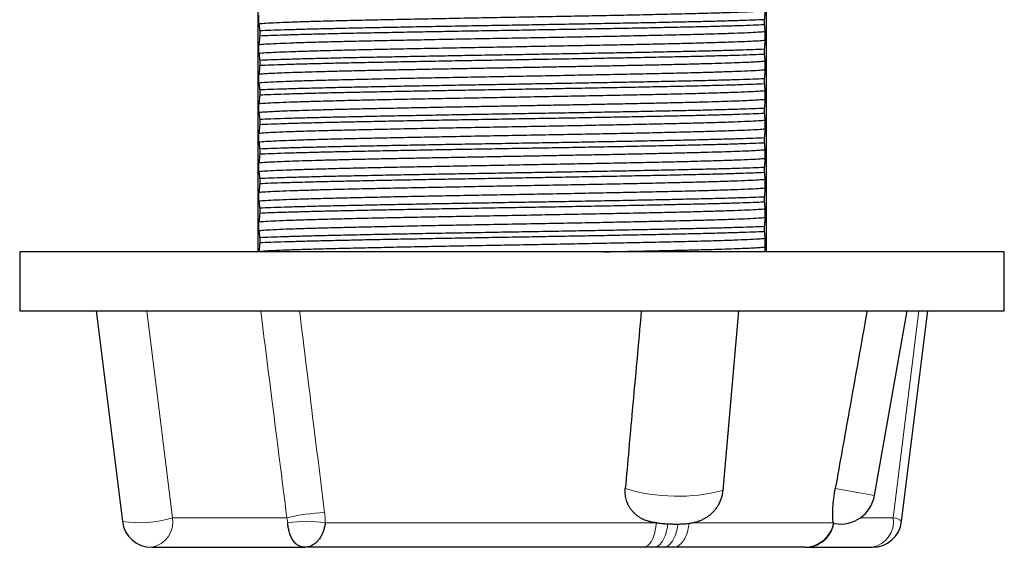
# Model space of a CAD drawing. Header units: millimetres. Extents: x 8 to 1329, y 12 to 1074.
# Tile 220 of 256: x 997 to 1047, y 701 to 728. Entities that reach past the tile are written whole.
import ezdxf

# ---------------------------------------------------------------- set-up
doc = ezdxf.new("R2010")
doc.units = ezdxf.units.MM

msp = doc.modelspace()

# ---------------------------------------------------------------- linework, layer by layer
at = {"color": 7, "linetype": 'Continuous', "lineweight": 30}
for p, q in [((1009.561, 754.053), (1009.561, 716.053)), ((1035.361, 754.053), (1035.361, 716.053)), ((1009.603, 727.635), (1009.603, 728.06)), ((1035.271, 727.835), (1035.271, 727.59)), ((1009.65, 727.267), (1009.65, 727.022)), ((1035.319, 726.797), (1035.319, 727.222)), ((1009.603, 726.135), (1009.603, 726.56)), ((1035.271, 726.335), (1035.271, 726.09)), ((1009.65, 725.767), (1009.65, 725.522)), ((1035.319, 725.297), (1035.319, 725.722)), ((1009.603, 724.635), (1009.603, 725.06)), ((1035.271, 724.835), (1035.271, 724.59)), ((1009.65, 724.267), (1009.65, 724.022)), ((1035.319, 723.797), (1035.319, 724.222)), ((1009.603, 723.135), (1009.603, 723.56)), ((1035.271, 723.335), (1035.271, 723.09)), ((1009.65, 722.767), (1009.65, 722.522)), ((1035.319, 722.297), (1035.319, 722.722)), ((1009.603, 721.635), (1009.603, 722.06)), ((1035.271, 721.835), (1035.271, 721.59)), ((1009.65, 721.267), (1009.65, 721.022)), ((1035.319, 720.797), (1035.319, 721.222)), ((1009.603, 720.135), (1009.603, 720.56)), ((1035.271, 720.335), (1035.271, 720.09)), ((1009.65, 719.767), (1009.65, 719.522)), ((1035.319, 719.297), (1035.319, 719.722)), ((1009.603, 718.635), (1009.603, 719.06)), ((1035.271, 718.835), (1035.271, 718.59)), ((1009.65, 718.267), (1009.65, 718.022)), ((1035.319, 717.797), (1035.319, 718.222)), ((1009.603, 717.135), (1009.603, 717.56)), ((1035.271, 717.335), (1035.271, 717.09)), ((1009.65, 716.767), (1009.65, 716.522)), ((1035.319, 716.297), (1035.319, 716.722)), ((997.461, 716.053), (997.461, 713.053)), ((1022.461, 716.053), (997.461, 716.053)), ((1009.603, 716.053), (1009.603, 716.06)), ((1047.461, 716.053), (1022.461, 716.053)), ((1047.461, 713.053), (1047.461, 716.053)), ((997.461, 713.053), (1001.343, 713.053)), ((1001.343, 713.053), (1002.675, 702.368)), ((1001.343, 713.053), (1003.915, 713.053)), ((1003.915, 713.053), (1005.876, 713.053)), ((1005.876, 713.053), (1047.461, 713.053)), ((1033.176, 703.937), (1033.98, 713.053)), ((1040.869, 703.68), (1042.522, 713.053)), ((1042.246, 702.368), (1043.578, 713.053)), ((1029.811, 702.291), (1029.79, 702.293)), ((1038.842, 702.26), (1038.806, 702.267)), ((1004.164, 701.053), (1011.942, 701.053)), ((1029.128, 701.053), (1011.942, 701.053)), ((1030.134, 701.053), (1029.66, 701.053)), ((1037.31, 701.053), (1030.643, 701.053)), ((1037.337, 701.053), (1040.757, 701.053))]:
    msp.add_line(p, q, dxfattribs=at)
at = {"color": 252, "linetype": 'Continuous', "lineweight": 0}
for p, q in [((1003.915, 713.053), (1005.225, 702.553)), ((1041.818, 702.553), (1043.127, 713.053)), ((1038.877, 704.031), (1040.869, 703.68)), ((1005.225, 702.553), (1011.028, 702.553)), ((1040.154, 702.553), (1041.818, 702.553)), ((1012.973, 702.293), (1029.79, 702.293)), ((1031.585, 702.293), (1038.785, 702.293))]:
    msp.add_line(p, q, dxfattribs=at)
at = {"color": 252, "linetype": 'Continuous', "lineweight": 0, "flags": 128}
for points in [[(1029.79, 702.293), (1029.781, 702.195), (1029.768, 702.099), (1029.754, 702.005), (1029.736, 701.914), (1029.715, 701.825), (1029.692, 701.74), (1029.667, 701.658), (1029.639, 701.58), (1029.609, 701.506), (1029.577, 701.437), (1029.543, 701.373), (1029.506, 701.314), (1029.469, 701.261), (1029.429, 701.213), (1029.389, 701.171), (1029.347, 701.136), (1029.304, 701.106), (1029.261, 701.083), (1029.217, 701.067), (1029.172, 701.057), (1029.128, 701.053)], [(1030.371, 702.245), (1030.362, 702.171), (1030.349, 702.076), (1030.332, 701.984), (1030.312, 701.894), (1030.29, 701.807), (1030.265, 701.724), (1030.237, 701.643), (1030.207, 701.567), (1030.175, 701.495), (1030.14, 701.428), (1030.103, 701.365), (1030.065, 701.308), (1030.024, 701.256), (1029.982, 701.209), (1029.939, 701.168), (1029.894, 701.134), (1029.849, 701.105), (1029.802, 701.082), (1029.755, 701.066), (1029.708, 701.057), (1029.66, 701.053)], [(1030.89, 702.234), (1030.882, 702.171), (1030.868, 702.076), (1030.85, 701.984), (1030.829, 701.894), (1030.805, 701.807), (1030.779, 701.724), (1030.749, 701.643), (1030.717, 701.567), (1030.683, 701.495), (1030.646, 701.428), (1030.606, 701.365), (1030.565, 701.308), (1030.522, 701.256), (1030.477, 701.209), (1030.431, 701.168), (1030.384, 701.134), (1030.335, 701.105), (1030.285, 701.082), (1030.235, 701.066), (1030.185, 701.057), (1030.134, 701.053)], [(1030.643, 701.053), (1030.698, 701.057), (1030.753, 701.067), (1030.807, 701.083), (1030.86, 701.106), (1030.913, 701.136), (1030.964, 701.171), (1031.014, 701.213), (1031.062, 701.261), (1031.108, 701.314), (1031.152, 701.373), (1031.194, 701.437), (1031.234, 701.506), (1031.271, 701.58), (1031.305, 701.658), (1031.336, 701.74), (1031.365, 701.825), (1031.39, 701.914), (1031.411, 702.005), (1031.43, 702.099), (1031.445, 702.195), (1031.454, 702.272)]]:
    msp.add_lwpolyline(points, dxfattribs=at)
at = {"color": 252, "linetype": 'Continuous', "lineweight": 0}
for centre, radius, start, end in [((1030.863, 712.916), 9.271, 253.3849, 284.4475), ((1003.539, 708.105), 5.802, 261.4388, 286.8891), ((1003.899, 702.366), 1.339, 281.4218, 8.0495), ((1013.367, 692.525), 10.298, 92.357, 103.1293), ((1040.492, 702.366), 1.339, 281.4218, 8.0495), ((1041.807, 701.941), 0.612, 44.1662, 88.9314), ((1012.023, 696.602), 5.77, 80.5159, 99.4841), ((1037.309, 702.552), 1.498, 270.039, 350.0588), ((1037.334, 702.553), 1.5, 270.0037, 348.9816)]:
    msp.add_arc(centre, radius, start, end, dxfattribs=at)
at = {"color": 7, "linetype": 'Continuous', "lineweight": 30}
for centre, radius, start, end in [((1039.146, 703.984), 1.75, 260, 350), ((1004.164, 702.553), 1.5, 187.1071, 270), ((1040.757, 702.553), 1.5, 270, 352.8929)]:
    msp.add_arc(centre, radius, start, end, dxfattribs=at)
for points in [[(1009.603, 727.635), (1009.711, 727.645), (1009.929, 727.663), (1010.469, 727.69), (1011.156, 727.718), (1011.998, 727.746), (1012.978, 727.773), (1014.084, 727.801), (1015.302, 727.828), (1016.616, 727.856), (1018.008, 727.884), (1019.459, 727.911), (1020.95, 727.939), (1022.461, 727.966), (1023.972, 727.994), (1025.463, 728.021), (1026.914, 728.049), (1028.305, 728.077), (1029.619, 728.104), (1030.837, 728.132), (1031.944, 728.159), (1032.924, 728.187), (1033.765, 728.215), (1034.452, 728.242), (1034.992, 728.27), (1035.21, 728.288), (1035.319, 728.297)], [(1035.271, 727.835), (1035.089, 727.827), (1034.726, 727.811), (1034.027, 727.788), (1033.223, 727.764), (1032.311, 727.74), (1031.302, 727.717), (1030.207, 727.693), (1029.036, 727.669), (1027.8, 727.646), (1026.512, 727.622), (1025.184, 727.598), (1023.829, 727.575), (1022.461, 727.551), (1021.092, 727.527), (1019.738, 727.504), (1018.41, 727.48), (1017.121, 727.456), (1015.885, 727.433), (1014.714, 727.409), (1013.619, 727.385), (1012.611, 727.362), (1011.699, 727.338), (1010.895, 727.314), (1010.195, 727.291), (1009.832, 727.275), (1009.65, 727.267)], [(1009.65, 727.022), (1009.832, 727.03), (1010.195, 727.046), (1010.895, 727.069), (1011.699, 727.093), (1012.611, 727.117), (1013.619, 727.14), (1014.714, 727.164), (1015.885, 727.188), (1017.121, 727.211), (1018.41, 727.235), (1019.738, 727.259), (1021.092, 727.282), (1022.461, 727.306), (1023.829, 727.33), (1025.184, 727.353), (1026.512, 727.377), (1027.8, 727.401), (1029.036, 727.424), (1030.207, 727.448), (1031.302, 727.472), (1032.311, 727.495), (1033.223, 727.519), (1034.027, 727.543), (1034.726, 727.566), (1035.089, 727.582), (1035.271, 727.59)], [(1035.319, 727.222), (1035.21, 727.212), (1034.992, 727.194), (1034.452, 727.166), (1033.765, 727.139), (1032.924, 727.111), (1031.944, 727.084), (1030.837, 727.056), (1029.619, 727.029), (1028.305, 727.001), (1026.914, 726.973), (1025.463, 726.946), (1023.972, 726.918), (1022.461, 726.891), (1020.95, 726.863), (1019.459, 726.836), (1018.008, 726.808), (1016.616, 726.78), (1015.302, 726.753), (1014.084, 726.725), (1012.978, 726.698), (1011.998, 726.67), (1011.156, 726.642), (1010.469, 726.615), (1009.929, 726.587), (1009.711, 726.569), (1009.603, 726.56)], [(1009.603, 726.135), (1009.711, 726.145), (1009.929, 726.163), (1010.469, 726.19), (1011.156, 726.218), (1011.998, 726.246), (1012.978, 726.273), (1014.084, 726.301), (1015.302, 726.328), (1016.616, 726.356), (1018.008, 726.384), (1019.459, 726.411), (1020.95, 726.439), (1022.461, 726.466), (1023.972, 726.494), (1025.463, 726.521), (1026.914, 726.549), (1028.305, 726.577), (1029.619, 726.604), (1030.837, 726.632), (1031.944, 726.659), (1032.924, 726.687), (1033.765, 726.715), (1034.452, 726.742), (1034.992, 726.77), (1035.21, 726.788), (1035.319, 726.797)], [(1035.271, 726.335), (1035.089, 726.327), (1034.726, 726.311), (1034.027, 726.288), (1033.223, 726.264), (1032.311, 726.24), (1031.302, 726.217), (1030.207, 726.193), (1029.036, 726.169), (1027.8, 726.146), (1026.512, 726.122), (1025.184, 726.098), (1023.829, 726.075), (1022.461, 726.051), (1021.092, 726.027), (1019.738, 726.004), (1018.41, 725.98), (1017.121, 725.956), (1015.885, 725.933), (1014.714, 725.909), (1013.619, 725.885), (1012.611, 725.862), (1011.699, 725.838), (1010.895, 725.814), (1010.195, 725.791), (1009.832, 725.775), (1009.65, 725.767)], [(1009.65, 725.522), (1009.832, 725.53), (1010.195, 725.546), (1010.895, 725.569), (1011.699, 725.593), (1012.611, 725.617), (1013.619, 725.64), (1014.714, 725.664), (1015.885, 725.688), (1017.121, 725.711), (1018.41, 725.735), (1019.738, 725.759), (1021.092, 725.782), (1022.461, 725.806), (1023.829, 725.83), (1025.184, 725.853), (1026.512, 725.877), (1027.8, 725.901), (1029.036, 725.924), (1030.207, 725.948), (1031.302, 725.972), (1032.311, 725.995), (1033.223, 726.019), (1034.027, 726.043), (1034.726, 726.066), (1035.089, 726.082), (1035.271, 726.09)], [(1035.319, 725.722), (1035.24, 725.715), (1035.083, 725.701), (1034.727, 725.68), (1034.285, 725.66), (1033.753, 725.639), (1033.137, 725.618), (1032.441, 725.598), (1031.669, 725.577), (1030.829, 725.556), (1029.926, 725.535), (1028.967, 725.515), (1027.959, 725.494), (1026.909, 725.473), (1025.827, 725.453), (1024.719, 725.432), (1023.594, 725.411), (1022.461, 725.391), (1021.327, 725.37), (1020.202, 725.349), (1019.095, 725.329), (1018.012, 725.308), (1016.963, 725.287), (1015.955, 725.267), (1014.996, 725.246), (1014.092, 725.225), (1013.252, 725.205), (1012.481, 725.184), (1011.784, 725.163), (1011.168, 725.142), (1010.636, 725.122), (1010.195, 725.101), (1009.838, 725.08), (1009.681, 725.067), (1009.603, 725.06)], [(1009.603, 724.635), (1009.711, 724.645), (1009.929, 724.663), (1010.469, 724.69), (1011.156, 724.718), (1011.998, 724.746), (1012.978, 724.773), (1014.084, 724.801), (1015.302, 724.828), (1016.616, 724.856), (1018.008, 724.884), (1019.459, 724.911), (1020.95, 724.939), (1022.461, 724.966), (1023.972, 724.994), (1025.463, 725.021), (1026.914, 725.049), (1028.305, 725.077), (1029.619, 725.104), (1030.837, 725.132), (1031.944, 725.159), (1032.924, 725.187), (1033.765, 725.215), (1034.452, 725.242), (1034.992, 725.27), (1035.21, 725.288), (1035.319, 725.297)], [(1035.271, 724.835), (1035.089, 724.827), (1034.726, 724.811), (1034.027, 724.788), (1033.223, 724.764), (1032.311, 724.74), (1031.302, 724.717), (1030.207, 724.693), (1029.036, 724.669), (1027.8, 724.646), (1026.512, 724.622), (1025.184, 724.598), (1023.829, 724.575), (1022.461, 724.551), (1021.092, 724.527), (1019.738, 724.504), (1018.41, 724.48), (1017.121, 724.456), (1015.885, 724.433), (1014.714, 724.409), (1013.619, 724.385), (1012.611, 724.362), (1011.699, 724.338), (1010.895, 724.314), (1010.195, 724.291), (1009.832, 724.275), (1009.65, 724.267)], [(1009.65, 724.022), (1009.832, 724.03), (1010.195, 724.046), (1010.895, 724.069), (1011.699, 724.093), (1012.611, 724.117), (1013.619, 724.14), (1014.714, 724.164), (1015.885, 724.188), (1017.121, 724.211), (1018.41, 724.235), (1019.738, 724.259), (1021.092, 724.282), (1022.461, 724.306), (1023.829, 724.33), (1025.184, 724.353), (1026.512, 724.377), (1027.8, 724.401), (1029.036, 724.424), (1030.207, 724.448), (1031.302, 724.472), (1032.311, 724.495), (1033.223, 724.519), (1034.027, 724.543), (1034.726, 724.566), (1035.089, 724.582), (1035.271, 724.59)], [(1035.319, 724.222), (1035.21, 724.212), (1034.992, 724.194), (1034.452, 724.166), (1033.765, 724.139), (1032.924, 724.111), (1031.944, 724.084), (1030.837, 724.056), (1029.619, 724.029), (1028.305, 724.001), (1026.914, 723.973), (1025.463, 723.946), (1023.972, 723.918), (1022.461, 723.891), (1020.95, 723.863), (1019.459, 723.836), (1018.008, 723.808), (1016.616, 723.78), (1015.302, 723.753), (1014.084, 723.725), (1012.978, 723.698), (1011.998, 723.67), (1011.156, 723.642), (1010.469, 723.615), (1009.929, 723.587), (1009.711, 723.569), (1009.603, 723.56)], [(1009.603, 723.135), (1009.681, 723.142), (1009.838, 723.156), (1010.195, 723.177), (1010.636, 723.197), (1011.168, 723.218), (1011.784, 723.239), (1012.481, 723.259), (1013.252, 723.28), (1014.092, 723.301), (1014.996, 723.322), (1015.955, 723.342), (1016.963, 723.363), (1018.012, 723.384), (1019.095, 723.404), (1020.202, 723.425), (1021.327, 723.446), (1022.461, 723.466), (1023.594, 723.487), (1024.719, 723.508), (1025.827, 723.528), (1026.909, 723.549), (1027.959, 723.57), (1028.967, 723.59), (1029.926, 723.611), (1030.829, 723.632), (1031.669, 723.652), (1032.441, 723.673), (1033.137, 723.694), (1033.753, 723.715), (1034.285, 723.735), (1034.727, 723.756), (1035.083, 723.777), (1035.24, 723.79), (1035.319, 723.797)], [(1035.271, 723.335), (1035.089, 723.327), (1034.726, 723.311), (1034.027, 723.288), (1033.223, 723.264), (1032.311, 723.24), (1031.302, 723.217), (1030.207, 723.193), (1029.036, 723.169), (1027.8, 723.146), (1026.512, 723.122), (1025.184, 723.098), (1023.829, 723.075), (1022.461, 723.051), (1021.092, 723.027), (1019.738, 723.004), (1018.41, 722.98), (1017.121, 722.956), (1015.885, 722.933), (1014.714, 722.909), (1013.619, 722.885), (1012.611, 722.862), (1011.699, 722.838), (1010.895, 722.814), (1010.195, 722.791), (1009.832, 722.775), (1009.65, 722.767)], [(1009.65, 722.522), (1009.832, 722.53), (1010.195, 722.546), (1010.895, 722.569), (1011.699, 722.593), (1012.611, 722.617), (1013.619, 722.64), (1014.714, 722.664), (1015.885, 722.688), (1017.121, 722.711), (1018.41, 722.735), (1019.738, 722.759), (1021.092, 722.782), (1022.461, 722.806), (1023.829, 722.83), (1025.184, 722.853), (1026.512, 722.877), (1027.8, 722.901), (1029.036, 722.924), (1030.207, 722.948), (1031.302, 722.972), (1032.311, 722.995), (1033.223, 723.019), (1034.027, 723.043), (1034.726, 723.066), (1035.089, 723.082), (1035.271, 723.09)], [(1035.319, 722.722), (1035.21, 722.712), (1034.992, 722.694), (1034.452, 722.666), (1033.765, 722.639), (1032.924, 722.611), (1031.944, 722.584), (1030.837, 722.556), (1029.619, 722.529), (1028.305, 722.501), (1026.914, 722.473), (1025.463, 722.446), (1023.972, 722.418), (1022.461, 722.391), (1020.95, 722.363), (1019.459, 722.336), (1018.008, 722.308), (1016.616, 722.28), (1015.302, 722.253), (1014.084, 722.225), (1012.978, 722.198), (1011.998, 722.17), (1011.156, 722.142), (1010.469, 722.115), (1009.929, 722.087), (1009.711, 722.069), (1009.603, 722.06)], [(1009.603, 721.635), (1009.711, 721.645), (1009.929, 721.663), (1010.469, 721.69), (1011.156, 721.718), (1011.998, 721.746), (1012.978, 721.773), (1014.084, 721.801), (1015.302, 721.828), (1016.616, 721.856), (1018.008, 721.884), (1019.459, 721.911), (1020.95, 721.939), (1022.461, 721.966), (1023.972, 721.994), (1025.463, 722.021), (1026.914, 722.049), (1028.305, 722.077), (1029.619, 722.104), (1030.837, 722.132), (1031.944, 722.159), (1032.924, 722.187), (1033.765, 722.215), (1034.452, 722.242), (1034.992, 722.27), (1035.21, 722.288), (1035.319, 722.297)], [(1035.271, 721.835), (1035.089, 721.827), (1034.726, 721.811), (1034.027, 721.788), (1033.223, 721.764), (1032.311, 721.74), (1031.302, 721.717), (1030.207, 721.693), (1029.036, 721.669), (1027.8, 721.646), (1026.512, 721.622), (1025.184, 721.598), (1023.829, 721.575), (1022.461, 721.551), (1021.092, 721.527), (1019.738, 721.504), (1018.41, 721.48), (1017.121, 721.456), (1015.885, 721.433), (1014.714, 721.409), (1013.619, 721.385), (1012.611, 721.362), (1011.699, 721.338), (1010.895, 721.314), (1010.195, 721.291), (1009.832, 721.275), (1009.65, 721.267)], [(1009.65, 721.022), (1009.832, 721.03), (1010.195, 721.046), (1010.895, 721.069), (1011.699, 721.093), (1012.611, 721.117), (1013.619, 721.14), (1014.714, 721.164), (1015.885, 721.188), (1017.121, 721.211), (1018.41, 721.235), (1019.738, 721.259), (1021.092, 721.282), (1022.461, 721.306), (1023.829, 721.33), (1025.184, 721.353), (1026.512, 721.377), (1027.8, 721.401), (1029.036, 721.424), (1030.207, 721.448), (1031.302, 721.472), (1032.311, 721.495), (1033.223, 721.519), (1034.027, 721.543), (1034.726, 721.566), (1035.089, 721.582), (1035.271, 721.59)], [(1035.319, 721.222), (1035.24, 721.215), (1035.083, 721.201), (1034.727, 721.18), (1034.285, 721.16), (1033.753, 721.139), (1033.137, 721.118), (1032.441, 721.098), (1031.669, 721.077), (1030.829, 721.056), (1029.926, 721.035), (1028.967, 721.015), (1027.959, 720.994), (1026.909, 720.973), (1025.827, 720.953), (1024.719, 720.932), (1023.594, 720.911), (1022.461, 720.891), (1021.327, 720.87), (1020.202, 720.849), (1019.095, 720.829), (1018.012, 720.808), (1016.963, 720.787), (1015.955, 720.767), (1014.996, 720.746), (1014.092, 720.725), (1013.252, 720.705), (1012.481, 720.684), (1011.784, 720.663), (1011.168, 720.642), (1010.636, 720.622), (1010.195, 720.601), (1009.838, 720.58), (1009.681, 720.567), (1009.603, 720.56)], [(1009.603, 720.135), (1009.711, 720.145), (1009.929, 720.163), (1010.469, 720.19), (1011.156, 720.218), (1011.998, 720.246), (1012.978, 720.273), (1014.084, 720.301), (1015.302, 720.328), (1016.616, 720.356), (1018.008, 720.384), (1019.459, 720.411), (1020.95, 720.439), (1022.461, 720.466), (1023.972, 720.494), (1025.463, 720.521), (1026.914, 720.549), (1028.305, 720.577), (1029.619, 720.604), (1030.837, 720.632), (1031.944, 720.659), (1032.924, 720.687), (1033.765, 720.715), (1034.452, 720.742), (1034.992, 720.77), (1035.21, 720.788), (1035.319, 720.797)], [(1035.271, 720.335), (1035.089, 720.327), (1034.726, 720.311), (1034.027, 720.288), (1033.223, 720.264), (1032.311, 720.24), (1031.302, 720.217), (1030.207, 720.193), (1029.036, 720.169), (1027.8, 720.146), (1026.512, 720.122), (1025.184, 720.098), (1023.829, 720.075), (1022.461, 720.051), (1021.092, 720.027), (1019.738, 720.004), (1018.41, 719.98), (1017.121, 719.956), (1015.885, 719.933), (1014.714, 719.909), (1013.619, 719.885), (1012.611, 719.862), (1011.699, 719.838), (1010.895, 719.814), (1010.195, 719.791), (1009.832, 719.775), (1009.65, 719.767)], [(1009.65, 719.522), (1009.832, 719.53), (1010.195, 719.546), (1010.895, 719.569), (1011.699, 719.593), (1012.611, 719.617), (1013.619, 719.64), (1014.714, 719.664), (1015.885, 719.688), (1017.121, 719.711), (1018.41, 719.735), (1019.738, 719.759), (1021.092, 719.782), (1022.461, 719.806), (1023.829, 719.83), (1025.184, 719.853), (1026.512, 719.877), (1027.8, 719.901), (1029.036, 719.924), (1030.207, 719.948), (1031.302, 719.972), (1032.311, 719.995), (1033.223, 720.019), (1034.027, 720.043), (1034.726, 720.066), (1035.089, 720.082), (1035.271, 720.09)], [(1035.319, 719.722), (1035.21, 719.712), (1034.992, 719.694), (1034.452, 719.666), (1033.765, 719.639), (1032.924, 719.611), (1031.944, 719.584), (1030.837, 719.556), (1029.619, 719.529), (1028.305, 719.501), (1026.914, 719.473), (1025.463, 719.446), (1023.972, 719.418), (1022.461, 719.391), (1020.95, 719.363), (1019.459, 719.336), (1018.008, 719.308), (1016.616, 719.28), (1015.302, 719.253), (1014.084, 719.225), (1012.978, 719.198), (1011.998, 719.17), (1011.156, 719.142), (1010.469, 719.115), (1009.929, 719.087), (1009.711, 719.069), (1009.603, 719.06)], [(1009.603, 718.635), (1009.711, 718.645), (1009.929, 718.663), (1010.469, 718.69), (1011.156, 718.718), (1011.998, 718.746), (1012.978, 718.773), (1014.084, 718.801), (1015.302, 718.828), (1016.616, 718.856), (1018.008, 718.884), (1019.459, 718.911), (1020.95, 718.939), (1022.461, 718.966), (1023.972, 718.994), (1025.463, 719.021), (1026.914, 719.049), (1028.305, 719.077), (1029.619, 719.104), (1030.837, 719.132), (1031.944, 719.159), (1032.924, 719.187), (1033.765, 719.215), (1034.452, 719.242), (1034.992, 719.27), (1035.21, 719.288), (1035.319, 719.297)], [(1035.271, 718.835), (1035.089, 718.827), (1034.726, 718.811), (1034.027, 718.788), (1033.223, 718.764), (1032.311, 718.74), (1031.302, 718.717), (1030.207, 718.693), (1029.036, 718.669), (1027.8, 718.646), (1026.512, 718.622), (1025.184, 718.598), (1023.829, 718.575), (1022.461, 718.551), (1021.092, 718.527), (1019.738, 718.504), (1018.41, 718.48), (1017.121, 718.456), (1015.885, 718.433), (1014.714, 718.409), (1013.619, 718.385), (1012.611, 718.362), (1011.699, 718.338), (1010.895, 718.314), (1010.195, 718.291), (1009.832, 718.275), (1009.65, 718.267)], [(1009.65, 718.022), (1009.832, 718.03), (1010.195, 718.046), (1010.895, 718.069), (1011.699, 718.093), (1012.611, 718.117), (1013.619, 718.14), (1014.714, 718.164), (1015.885, 718.188), (1017.121, 718.211), (1018.41, 718.235), (1019.738, 718.259), (1021.092, 718.282), (1022.461, 718.306), (1023.829, 718.33), (1025.184, 718.353), (1026.512, 718.377), (1027.8, 718.401), (1029.036, 718.424), (1030.207, 718.448), (1031.302, 718.472), (1032.311, 718.495), (1033.223, 718.519), (1034.027, 718.543), (1034.726, 718.566), (1035.089, 718.582), (1035.271, 718.59)], [(1035.319, 718.222), (1035.21, 718.212), (1034.992, 718.194), (1034.452, 718.166), (1033.765, 718.139), (1032.924, 718.111), (1031.944, 718.084), (1030.837, 718.056), (1029.619, 718.029), (1028.305, 718.001), (1026.914, 717.973), (1025.463, 717.946), (1023.972, 717.918), (1022.461, 717.891), (1020.95, 717.863), (1019.459, 717.836), (1018.008, 717.808), (1016.616, 717.78), (1015.302, 717.753), (1014.084, 717.725), (1012.978, 717.698), (1011.998, 717.67), (1011.156, 717.642), (1010.469, 717.615), (1009.929, 717.587), (1009.711, 717.569), (1009.603, 717.56)], [(1009.603, 717.135), (1009.711, 717.145), (1009.929, 717.163), (1010.469, 717.19), (1011.156, 717.218), (1011.998, 717.246), (1012.978, 717.273), (1014.084, 717.301), (1015.302, 717.328), (1016.616, 717.356), (1018.008, 717.384), (1019.459, 717.411), (1020.95, 717.439), (1022.461, 717.466), (1023.972, 717.494), (1025.463, 717.521), (1026.914, 717.549), (1028.305, 717.577), (1029.619, 717.604), (1030.837, 717.632), (1031.944, 717.659), (1032.924, 717.687), (1033.765, 717.715), (1034.452, 717.742), (1034.992, 717.77), (1035.21, 717.788), (1035.319, 717.797)], [(1035.271, 717.335), (1035.089, 717.327), (1034.726, 717.311), (1034.027, 717.288), (1033.223, 717.264), (1032.311, 717.24), (1031.302, 717.217), (1030.207, 717.193), (1029.036, 717.169), (1027.8, 717.146), (1026.512, 717.122), (1025.184, 717.098), (1023.829, 717.075), (1022.461, 717.051), (1021.092, 717.027), (1019.738, 717.004), (1018.41, 716.98), (1017.121, 716.956), (1015.885, 716.933), (1014.714, 716.909), (1013.619, 716.885), (1012.611, 716.862), (1011.699, 716.838), (1010.895, 716.814), (1010.195, 716.791), (1009.832, 716.775), (1009.65, 716.767)], [(1009.65, 716.522), (1009.832, 716.53), (1010.195, 716.546), (1010.895, 716.569), (1011.699, 716.593), (1012.611, 716.617), (1013.619, 716.64), (1014.714, 716.664), (1015.885, 716.688), (1017.121, 716.711), (1018.41, 716.735), (1019.738, 716.759), (1021.092, 716.782), (1022.461, 716.806), (1023.829, 716.83), (1025.184, 716.853), (1026.512, 716.877), (1027.8, 716.901), (1029.036, 716.924), (1030.207, 716.948), (1031.302, 716.972), (1032.311, 716.995), (1033.223, 717.019), (1034.027, 717.043), (1034.726, 717.066), (1035.089, 717.082), (1035.271, 717.09)], [(1035.319, 716.722), (1035.21, 716.712), (1034.992, 716.694), (1034.452, 716.666), (1033.765, 716.639), (1032.924, 716.611), (1031.944, 716.584), (1030.837, 716.556), (1029.619, 716.529), (1028.305, 716.501), (1026.914, 716.473), (1025.463, 716.446), (1023.972, 716.418), (1022.461, 716.391), (1020.95, 716.363), (1019.459, 716.336), (1018.008, 716.308), (1016.616, 716.28), (1015.302, 716.253), (1014.084, 716.225), (1012.978, 716.198), (1011.998, 716.17), (1011.156, 716.142), (1010.469, 716.115), (1009.929, 716.087), (1009.711, 716.069), (1009.603, 716.06)]]:
    msp.add_open_spline(points, degree=3, dxfattribs=at)
for points, knots in [([(1035.319, 728.297), (1035.314, 728.266), (1035.305, 728.202), (1035.293, 728.086), (1035.281, 727.963), (1035.275, 727.878), (1035.271, 727.835)], [0, 0, 0, 0, 0.280023, 0.560009, 0.780013, 1, 1, 1, 1]), ([(1009.603, 727.635), (1009.606, 727.621), (1009.611, 727.592), (1009.62, 727.535), (1009.63, 727.463), (1009.64, 727.376), (1009.647, 727.303), (1009.65, 727.267)], [0, 0, 0, 0, 0.186682, 0.373369, 0.560016, 0.780017, 1, 1, 1, 1]), ([(1035.271, 727.59), (1035.276, 727.544), (1035.284, 727.452), (1035.297, 727.351), (1035.308, 727.273), (1035.315, 727.239), (1035.319, 727.222)], [0, 0, 0, 0, 0.280027, 0.560024, 0.780021, 1, 1, 1, 1]), ([(1009.65, 727.022), (1009.646, 726.968), (1009.637, 726.86), (1009.625, 726.734), (1009.613, 726.633), (1009.606, 726.584), (1009.603, 726.56)], [0, 0, 0, 0, 0.280038, 0.560033, 0.780027, 1, 1, 1, 1]), ([(1035.319, 726.797), (1035.314, 726.766), (1035.305, 726.702), (1035.293, 726.586), (1035.281, 726.463), (1035.275, 726.378), (1035.271, 726.335)], [0, 0, 0, 0, 0.280023, 0.560009, 0.780013, 1, 1, 1, 1]), ([(1009.603, 726.135), (1009.606, 726.121), (1009.611, 726.092), (1009.62, 726.035), (1009.63, 725.963), (1009.64, 725.876), (1009.647, 725.803), (1009.65, 725.767)], [0, 0, 0, 0, 0.186682, 0.373369, 0.560016, 0.780017, 1, 1, 1, 1]), ([(1035.271, 726.09), (1035.276, 726.044), (1035.284, 725.952), (1035.297, 725.851), (1035.308, 725.773), (1035.315, 725.739), (1035.319, 725.722)], [0, 0, 0, 0, 0.280027, 0.560024, 0.780021, 1, 1, 1, 1]), ([(1009.65, 725.522), (1009.646, 725.468), (1009.637, 725.36), (1009.625, 725.234), (1009.613, 725.133), (1009.606, 725.084), (1009.603, 725.06)], [0, 0, 0, 0, 0.280038, 0.560033, 0.780027, 1, 1, 1, 1]), ([(1035.319, 725.297), (1035.314, 725.266), (1035.305, 725.202), (1035.293, 725.086), (1035.281, 724.963), (1035.275, 724.878), (1035.271, 724.835)], [0, 0, 0, 0, 0.2800225, 0.5600092, 0.780013, 1, 1, 1, 1]), ([(1009.603, 724.635), (1009.606, 724.621), (1009.611, 724.592), (1009.62, 724.535), (1009.63, 724.463), (1009.64, 724.376), (1009.647, 724.303), (1009.65, 724.267)], [0, 0, 0, 0, 0.186682, 0.373369, 0.560016, 0.780017, 1, 1, 1, 1]), ([(1035.271, 724.59), (1035.276, 724.544), (1035.284, 724.452), (1035.297, 724.351), (1035.308, 724.273), (1035.315, 724.239), (1035.319, 724.222)], [0, 0, 0, 0, 0.280027, 0.560024, 0.780021, 1, 1, 1, 1]), ([(1009.65, 724.022), (1009.646, 723.968), (1009.637, 723.86), (1009.625, 723.734), (1009.613, 723.633), (1009.606, 723.584), (1009.603, 723.56)], [0, 0, 0, 0, 0.280038, 0.560033, 0.780027, 1, 1, 1, 1]), ([(1035.319, 723.797), (1035.314, 723.766), (1035.305, 723.702), (1035.293, 723.586), (1035.281, 723.463), (1035.275, 723.378), (1035.271, 723.335)], [0, 0, 0, 0, 0.280023, 0.560009, 0.780013, 1, 1, 1, 1]), ([(1009.603, 723.135), (1009.606, 723.121), (1009.611, 723.092), (1009.62, 723.035), (1009.63, 722.963), (1009.64, 722.876), (1009.647, 722.803), (1009.65, 722.767)], [0, 0, 0, 0, 0.186682, 0.373369, 0.560016, 0.780017, 1, 1, 1, 1]), ([(1035.271, 723.09), (1035.276, 723.044), (1035.284, 722.952), (1035.297, 722.851), (1035.308, 722.773), (1035.315, 722.739), (1035.319, 722.722)], [0, 0, 0, 0, 0.280027, 0.560024, 0.780021, 1, 1, 1, 1]), ([(1009.65, 722.522), (1009.646, 722.468), (1009.637, 722.36), (1009.625, 722.234), (1009.613, 722.133), (1009.606, 722.084), (1009.603, 722.06)], [0, 0, 0, 0, 0.280038, 0.560033, 0.780027, 1, 1, 1, 1]), ([(1035.319, 722.297), (1035.314, 722.266), (1035.305, 722.202), (1035.293, 722.086), (1035.281, 721.963), (1035.275, 721.878), (1035.271, 721.835)], [0, 0, 0, 0, 0.280023, 0.560009, 0.780013, 1, 1, 1, 1]), ([(1009.603, 721.635), (1009.606, 721.621), (1009.611, 721.592), (1009.62, 721.535), (1009.63, 721.463), (1009.64, 721.376), (1009.647, 721.303), (1009.65, 721.267)], [0, 0, 0, 0, 0.186682, 0.373369, 0.560016, 0.780017, 1, 1, 1, 1]), ([(1035.271, 721.59), (1035.276, 721.544), (1035.284, 721.452), (1035.297, 721.351), (1035.308, 721.273), (1035.315, 721.239), (1035.319, 721.222)], [0, 0, 0, 0, 0.2800269, 0.5600239, 0.7800205, 1, 1, 1, 1]), ([(1009.65, 721.022), (1009.646, 720.968), (1009.637, 720.86), (1009.625, 720.734), (1009.613, 720.633), (1009.606, 720.584), (1009.603, 720.56)], [0, 0, 0, 0, 0.280038, 0.560033, 0.780027, 1, 1, 1, 1]), ([(1035.319, 720.797), (1035.314, 720.766), (1035.305, 720.702), (1035.293, 720.586), (1035.281, 720.463), (1035.275, 720.378), (1035.271, 720.335)], [0, 0, 0, 0, 0.280023, 0.560009, 0.780013, 1, 1, 1, 1]), ([(1009.603, 720.135), (1009.606, 720.121), (1009.611, 720.092), (1009.62, 720.035), (1009.63, 719.963), (1009.64, 719.876), (1009.647, 719.803), (1009.65, 719.767)], [0, 0, 0, 0, 0.186682, 0.373369, 0.560016, 0.780017, 1, 1, 1, 1]), ([(1035.271, 720.09), (1035.276, 720.044), (1035.284, 719.952), (1035.297, 719.851), (1035.308, 719.773), (1035.315, 719.739), (1035.319, 719.722)], [0, 0, 0, 0, 0.280027, 0.560024, 0.780021, 1, 1, 1, 1]), ([(1009.65, 719.522), (1009.646, 719.468), (1009.637, 719.36), (1009.625, 719.234), (1009.613, 719.133), (1009.606, 719.084), (1009.603, 719.06)], [0, 0, 0, 0, 0.2800379, 0.5600325, 0.780027, 1, 1, 1, 1]), ([(1035.319, 719.297), (1035.314, 719.266), (1035.305, 719.202), (1035.293, 719.086), (1035.281, 718.963), (1035.275, 718.878), (1035.271, 718.835)], [0, 0, 0, 0, 0.280023, 0.560009, 0.780013, 1, 1, 1, 1]), ([(1009.603, 718.635), (1009.606, 718.621), (1009.611, 718.592), (1009.62, 718.535), (1009.63, 718.463), (1009.64, 718.376), (1009.647, 718.303), (1009.65, 718.267)], [0, 0, 0, 0, 0.186682, 0.373369, 0.560016, 0.780017, 1, 1, 1, 1]), ([(1035.271, 718.59), (1035.276, 718.544), (1035.284, 718.452), (1035.297, 718.351), (1035.308, 718.273), (1035.315, 718.239), (1035.319, 718.222)], [0, 0, 0, 0, 0.2800269, 0.5600239, 0.7800205, 1, 1, 1, 1]), ([(1009.65, 718.022), (1009.646, 717.968), (1009.637, 717.86), (1009.625, 717.734), (1009.613, 717.633), (1009.606, 717.584), (1009.603, 717.56)], [0, 0, 0, 0, 0.280038, 0.560033, 0.780027, 1, 1, 1, 1]), ([(1035.319, 717.797), (1035.314, 717.766), (1035.305, 717.702), (1035.293, 717.586), (1035.281, 717.463), (1035.275, 717.378), (1035.271, 717.335)], [0, 0, 0, 0, 0.280023, 0.560009, 0.780013, 1, 1, 1, 1]), ([(1009.603, 717.135), (1009.606, 717.121), (1009.611, 717.092), (1009.62, 717.035), (1009.63, 716.963), (1009.64, 716.876), (1009.647, 716.803), (1009.65, 716.767)], [0, 0, 0, 0, 0.186682, 0.373369, 0.560016, 0.780017, 1, 1, 1, 1]), ([(1035.271, 717.09), (1035.276, 717.044), (1035.284, 716.952), (1035.297, 716.851), (1035.308, 716.773), (1035.315, 716.739), (1035.319, 716.722)], [0, 0, 0, 0, 0.280027, 0.560024, 0.780021, 1, 1, 1, 1]), ([(1009.65, 716.522), (1009.646, 716.468), (1009.637, 716.36), (1009.625, 716.234), (1009.613, 716.133), (1009.606, 716.084), (1009.603, 716.06)], [0, 0, 0, 0, 0.280038, 0.560033, 0.780027, 1, 1, 1, 1]), ([(1027.129, 716.053), (1027.405, 716.059), (1028.033, 716.071), (1028.966, 716.09), (1029.926, 716.111), (1030.829, 716.132), (1031.669, 716.152), (1032.441, 716.173), (1033.137, 716.194), (1033.753, 716.215), (1034.285, 716.235), (1034.727, 716.256), (1035.083, 716.277), (1035.24, 716.29), (1035.319, 716.297)], [0, 0, 0, 0, 0.0666024, 0.1514567, 0.2363111, 0.3211654, 0.4060197, 0.490874, 0.5757284, 0.6605827, 0.745437, 0.8302913, 0.9151457, 1, 1, 1, 1]), ([(1035.319, 716.297), (1035.314, 716.265), (1035.305, 716.201), (1035.296, 716.115), (1035.291, 716.06), (1035.29, 716.053)], [0, 0, 0, 0, 0.467484, 0.9349082, 1, 1, 1, 1]), ([(1029.026, 713.053), (1028.874, 711.369), (1028.603, 708.362), (1028.331, 705.354), (1028.212, 704.031)], [0, 0, 0, 0, 0.56, 1, 1, 1, 1]), ([(1040.49, 713.053), (1040.189, 711.369), (1039.652, 708.362), (1039.113, 705.354), (1038.877, 704.031)], [0, 0, 0, 0, 0.56, 1, 1, 1, 1]), ([(1029.79, 702.293), (1029.733, 702.301), (1029.62, 702.316), (1029.452, 702.353), (1029.284, 702.404), (1029.132, 702.467), (1028.995, 702.538), (1028.873, 702.614), (1028.757, 702.703), (1028.648, 702.803), (1028.549, 702.913), (1028.461, 703.032), (1028.383, 703.163), (1028.32, 703.297), (1028.272, 703.432), (1028.237, 703.565), (1028.214, 703.704), (1028.202, 703.86), (1028.208, 703.97), (1028.212, 704.031)], [0, 0, 0, 0, 0.06818, 0.136613, 0.206053, 0.275954, 0.331627, 0.387621, 0.444713, 0.502226, 0.557915, 0.614055, 0.671714, 0.729938, 0.779792, 0.830041, 0.881575, 0.933568, 1, 1, 1, 1]), ([(1038.785, 702.293), (1038.782, 702.301), (1038.777, 702.316), (1038.769, 702.353), (1038.761, 702.404), (1038.755, 702.467), (1038.751, 702.538), (1038.748, 702.614), (1038.747, 702.703), (1038.748, 702.803), (1038.751, 702.913), (1038.756, 703.032), (1038.765, 703.163), (1038.776, 703.297), (1038.79, 703.432), (1038.805, 703.565), (1038.824, 703.704), (1038.847, 703.86), (1038.866, 703.97), (1038.877, 704.031)], [0, 0, 0, 0, 0.06818, 0.136613, 0.206053, 0.275954, 0.331627, 0.387621, 0.444713, 0.502226, 0.557915, 0.614055, 0.671714, 0.729938, 0.779792, 0.830041, 0.881575, 0.933568, 1, 1, 1, 1]), ([(1029.811, 702.291), (1029.822, 702.29), (1029.867, 702.284), (1029.946, 702.277), (1030.048, 702.267), (1030.15, 702.259), (1030.252, 702.252), (1030.353, 702.246), (1030.455, 702.241), (1030.556, 702.238), (1030.656, 702.235), (1030.757, 702.234), (1030.859, 702.234), (1030.961, 702.235), (1031.065, 702.239), (1031.174, 702.244), (1031.29, 702.253), (1031.409, 702.265), (1031.521, 702.281), (1031.621, 702.299), (1031.71, 702.318), (1031.794, 702.339), (1031.876, 702.363), (1031.956, 702.39), (1032.036, 702.42), (1032.115, 702.454), (1032.194, 702.493), (1032.273, 702.535), (1032.35, 702.582), (1032.427, 702.634), (1032.501, 702.69), (1032.573, 702.75), (1032.642, 702.814), (1032.708, 702.881), (1032.771, 702.953), (1032.83, 703.027), (1032.885, 703.105), (1032.937, 703.189), (1032.987, 703.279), (1033.032, 703.374), (1033.072, 703.471), (1033.105, 703.57), (1033.133, 703.67), (1033.154, 703.77), (1033.169, 703.86), (1033.174, 703.915), (1033.176, 703.937)], [0, 0, 0, 0, 0.0076, 0.030399, 0.053132, 0.075857, 0.098613, 0.121455, 0.144444, 0.167651, 0.191161, 0.215087, 0.239575, 0.264835, 0.291181, 0.319113, 0.349488, 0.383817, 0.414824, 0.440755, 0.46421, 0.486142, 0.507186, 0.527782, 0.548227, 0.568674, 0.589222, 0.60993, 0.630804, 0.651824, 0.672959, 0.694178, 0.715455, 0.736771, 0.758112, 0.779465, 0.800825, 0.822189, 0.84596, 0.86961, 0.893072, 0.916355, 0.939469, 0.962423, 0.985225, 1, 1, 1, 1]), ([(1011.942, 701.053), (1011.911, 701.055), (1011.85, 701.057), (1011.765, 701.074), (1011.687, 701.101), (1011.618, 701.135), (1011.557, 701.173), (1011.516, 701.205), (1011.49, 701.227), (1011.477, 701.239), (1011.465, 701.25), (1011.453, 701.262), (1011.441, 701.274), (1011.409, 701.309), (1011.36, 701.369), (1011.312, 701.445), (1011.282, 701.499), (1011.268, 701.527), (1011.254, 701.555), (1011.241, 701.584), (1011.228, 701.614), (1011.207, 701.664), (1011.18, 701.739), (1011.149, 701.843), (1011.122, 701.95), (1011.101, 702.062), (1011.084, 702.175), (1011.076, 702.254), (1011.072, 702.293)], [0, 0, 0, 0, 0.08524, 0.165502, 0.240797, 0.311137, 0.36895, 0.422952, 0.436468, 0.449724, 0.46272, 0.475457, 0.487935, 0.500154, 0.577321, 0.6487, 0.666462, 0.683841, 0.700842, 0.717467, 0.73372, 0.749607, 0.798467, 0.844114, 0.886778, 0.926741, 0.964345, 1, 1, 1, 1]), ([(1012.973, 702.293), (1012.969, 702.259), (1012.959, 702.19), (1012.939, 702.09), (1012.915, 701.992), (1012.886, 701.897), (1012.852, 701.805), (1012.813, 701.712), (1012.766, 701.621), (1012.714, 701.531), (1012.663, 701.458), (1012.616, 701.399), (1012.584, 701.363), (1012.562, 701.34), (1012.551, 701.328), (1012.539, 701.316), (1012.527, 701.305), (1012.515, 701.294), (1012.48, 701.262), (1012.421, 701.214), (1012.334, 701.158), (1012.242, 701.113), (1012.145, 701.079), (1012.044, 701.057), (1011.977, 701.055), (1011.942, 701.053)], [0, 0, 0, 0, 0.031837, 0.064873, 0.099367, 0.135538, 0.173568, 0.213608, 0.260979, 0.311148, 0.364207, 0.400846, 0.438784, 0.448937, 0.45918, 0.469513, 0.479936, 0.490449, 0.501052, 0.571495, 0.647109, 0.727845, 0.81363, 0.904381, 1, 1, 1, 1]), ([(1037.336, 701.053), (1037.373, 701.054), (1037.442, 701.056), (1037.538, 701.066), (1037.617, 701.079), (1037.689, 701.095), (1037.764, 701.115), (1037.853, 701.144), (1037.956, 701.186), (1038.07, 701.243), (1038.177, 701.309), (1038.274, 701.381), (1038.36, 701.455), (1038.444, 701.539), (1038.525, 701.635), (1038.601, 701.743), (1038.669, 701.861), (1038.728, 701.989), (1038.777, 702.124), (1038.798, 702.219), (1038.809, 702.266)], [0, 0, 0, 0, 0.053182, 0.099979, 0.139878, 0.169718, 0.207189, 0.25256, 0.306009, 0.367651, 0.437483, 0.488522, 0.543021, 0.600817, 0.661687, 0.725345, 0.79144, 0.859561, 0.929248, 1, 1, 1, 1]), ([(1038.806, 702.267), (1038.804, 702.267), (1038.801, 702.268), (1038.794, 702.274), (1038.788, 702.287), (1038.785, 702.293)], [0, 0, 0, 0, 0.323046, 0.653532, 1, 1, 1, 1]), ([(1029.66, 701.053), (1029.562, 701.053), (1029.386, 701.053), (1029.206, 701.053), (1029.128, 701.053)], [0, 0, 0, 0, 0.559998, 1, 1, 1, 1]), ([(1030.643, 701.053), (1030.549, 701.053), (1030.381, 701.053), (1030.21, 701.053), (1030.134, 701.053)], [0, 0, 0, 0, 0.560002, 1, 1, 1, 1]), ([(1037.334, 701.053), (1037.331, 701.053), (1037.326, 701.053), (1037.315, 701.053), (1037.31, 701.053)], [0, 0, 0, 0, 0.559998, 1, 1, 1, 1])]:
    msp.add_open_spline(points, degree=3, knots=knots, dxfattribs=at)
at = {"color": 252, "linetype": 'Continuous', "lineweight": 0}
for points, knots in [([(1011.028, 702.553), (1010.78, 704.513), (1010.337, 708.013), (1009.896, 711.513), (1009.701, 713.053)], [0, 0, 0, 0, 0.56, 1, 1, 1, 1]), ([(1011.669, 713.053), (1011.907, 711.142), (1012.331, 707.729), (1012.756, 704.316), (1012.943, 702.814)], [0, 0, 0, 0, 0.56, 1, 1, 1, 1]), ([(1011.072, 702.293), (1011.067, 702.336), (1011.058, 702.423), (1011.038, 702.509), (1011.028, 702.553)], [0, 0, 0, 0, 0.492366, 1, 1, 1, 1]), ([(1012.943, 702.814), (1012.949, 702.765), (1012.96, 702.668), (1012.972, 702.494), (1012.973, 702.369), (1012.973, 702.293)], [0, 0, 0, 0, 0.2799225, 0.5600665, 1, 1, 1, 1])]:
    msp.add_open_spline(points, degree=3, knots=knots, dxfattribs=at)

doc.saveas('drawing.dxf')
